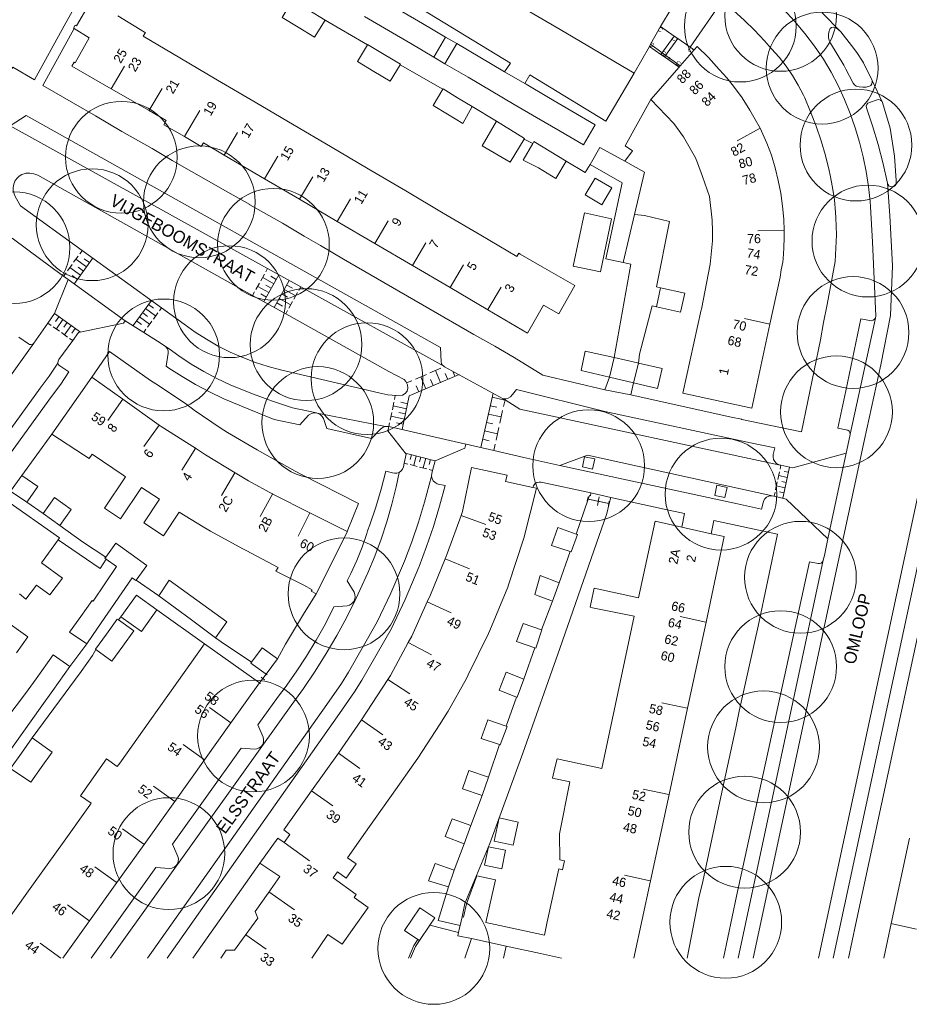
# Model space of a CAD drawing. Header units: metres. Extents: x 134994 to 136506, y 457393 to 459006.
# Tile 29 of 171: x 135617 to 135719, y 457395 to 457507. Entities that reach past the tile are written whole.
import ezdxf
from ezdxf.enums import TextEntityAlignment as Align

# ---------------------------------------------------------------- set-up
doc = ezdxf.new("R2010")
doc.units = ezdxf.units.M
for name, color, linetype, lineweight in [('B-WE-GR-BOOM-S', 250, 'Continuous', 13), ('B-WE-KG_BEBOUWING', 251, 'Continuous', 20), ('B-WE-KG_BEBOUWING TUSSENMUUR', 251, 'Continuous', 5), ('B-WE-KG_HUISNR', 251, 'Continuous', 5), ('B-WE-KG_ONDERGROND_REST', 251, 'Continuous', 5), ('B-WE-KG_STRAATNAAM', 251, 'Continuous', 5)]:
    doc.layers.add(name, color=color, linetype=linetype, lineweight=lineweight)
doc.styles.add('Styledgn000', font='dgn000.shx')

# ---------------------------------------------------------------- blocks, each defined once
blk = doc.blocks.new('SGR-BOOM_02')
blk.add_circle((0, 0), 6.4)

msp = doc.modelspace()

# ---------------------------------------------------------------- linework, layer by layer
at = {"layer": 'B-WE-KG_BEBOUWING', "flags": 128}
for points in [[(135670.64, 457511.31), (135679.24, 457506.27), (135687.73, 457501.3), (135689.46, 457504.36), (135689.6, 457504.61), (135690.73, 457506.62), (135692.07, 457508.84)], [(135625.57, 457509.63), (135623.83, 457506.71), (135623.69, 457506.77), (135623.51, 457506.44), (135623.59, 457506.39), (135625.28, 457505.33), (135623.69, 457502.46), (135623.57, 457502.54), (135623.31, 457502.09), (135627.83, 457499.5), (135632.17, 457497.01), (135634.13, 457495.88), (135633.86, 457495.39), (135636.21, 457494.03), (135638.14, 457492.91), (135638.38, 457493.3), (135640.76, 457491.9), (135645.37, 457489.2), (135649.39, 457486.85), (135653.7, 457484.32), (135658.02, 457481.79), (135662.33, 457479.27), (135666.64, 457476.74), (135670.96, 457474.21), (135675.51, 457471.54), (135677.35, 457474.75), (135679.08, 457473.76), (135680.91, 457477), (135677.2, 457479.13), (135674.68, 457480.57), (135674.5, 457480.67), (135674.29, 457480.31), (135670.16, 457482.74), (135665.86, 457485.28), (135661.55, 457487.82), (135657.24, 457490.35), (135652.93, 457492.89), (135648.77, 457495.33), (135644.31, 457497.96), (135640, 457500.5), (135635.7, 457503.03), (135631.47, 457505.52), (135631.74, 457505.94), (135631.64, 457506), (135628.58, 457507.84)], [(135656.84, 457507.77), (135659.57, 457506.18), (135662.13, 457504.67), (135664.77, 457503.12), (135666.05, 457502.37), (135668.7, 457500.82), (135671.35, 457499.27), (135673.99, 457497.72), (135676.55, 457496.22), (135679.24, 457494.64), (135681.93, 457493.07), (135683.27, 457495.36), (135680.58, 457496.94), (135677.89, 457498.52), (135675.34, 457500.02), (135675.2, 457500.09), (135672.88, 457501.45), (135672.69, 457501.57), (135670.04, 457503.12), (135667.4, 457504.67), (135666.11, 457505.42), (135663.47, 457506.97), (135660.91, 457508.47)], [(135690.73, 457506.62), (135692.31, 457505.53), (135692.72, 457505.24), (135694.14, 457504.27), (135694.6, 457503.96), (135692.99, 457502.13), (135692.87, 457501.99), (135689.62, 457498.26), (135692.26, 457495.52), (135693.36, 457493.99), (135694.74, 457491.6), (135694.96, 457491.03), (135695.56, 457489.45), (135696.34, 457487.19), (135696.66, 457484.48), (135696.68, 457483.19), (135696.7, 457482.09), (135696.44, 457479.41), (135695.42, 457474.27), (135695.4, 457474.21), (135693.28, 457464.66), (135701.18, 457462.93), (135703.27, 457472.56), (135704.44, 457477.93), (135704.56, 457478.77), (135704.73, 457479.65), (135704.78, 457480.04), (135704.87, 457481.27), (135704.89, 457482.5), (135704.89, 457483.09), (135704.89, 457483.29), (135704.85, 457484.59), (135704.72, 457486.07), (135704.52, 457487.55), (135704.23, 457489.01), (135703.87, 457490.46), (135703.43, 457491.89), (135702.91, 457493.29), (135702.32, 457494.66), (135702.14, 457494.99), (135701.57, 457495.99), (135700.95, 457497.07), (135700.07, 457498.45), (135699.11, 457499.79), (135698.33, 457500.75), (135697.49, 457501.67), (135697.45, 457501.72), (135696.23, 457503.07), (135694.94, 457504.35), (135694.6, 457503.96)], [(135682.12, 457487.36), (135684.01, 457486.23), (135685.15, 457488.15), (135683.26, 457489.28), (135682.12, 457487.36)], [(135680.73, 457479.21), (135683.85, 457478.54), (135685.14, 457484.6), (135682.04, 457485.29), (135680.73, 457479.21)], [(135688.23, 457468.1), (135687.66, 457465.85), (135690.4, 457465.21), (135690.93, 457467.5), (135688.23, 457468.1), (135688.11, 457468.13), (135685.42, 457468.73), (135682.12, 457469.47), (135681.65, 457467.26), (135684.88, 457466.5), (135685.42, 457468.73)], [(135650.79, 457400), (135652.62, 457402.72), (135654.26, 457401.59), (135655.45, 457403.26), (135657.26, 457405.79), (135655.64, 457406.95), (135655.88, 457407.29), (135653.24, 457409.18), (135653.74, 457409.87), (135654.72, 457409.15), (135655.87, 457410.78), (135654.87, 457411.48), (135656.94, 457414.42), (135658.7, 457416.91), (135659.91, 457418.62), (135662.93, 457422.88), (135665.48, 457426.81), (135666, 457427.63), (135666.41, 457428.27), (135668.51, 457432.01), (135668.71, 457432.43), (135671.05, 457437.16), (135671.19, 457437.5), (135673.26, 457442.47), (135673.34, 457442.74), (135675.04, 457447.95), (135675.07, 457448.07), (135676.55, 457453.77), (135676.11, 457453.86), (135673, 457454.54), (135673.18, 457455.29), (135669.08, 457456.15), (135668.07, 457451.12), (135667.9, 457450.66), (135666.35, 457446.38), (135666.07, 457445.7), (135664.4, 457441.59), (135664.02, 457440.77), (135662.24, 457436.85), (135661.85, 457436.13), (135659.82, 457432.36), (135659.52, 457431.9), (135656.47, 457427.29), (135654.62, 457424.56), (135653.84, 457423.46), (135650.78, 457419.16), (135647.6, 457414.7), (135648.29, 457414.14), (135647.62, 457413.22), (135646.9, 457413.74), (135644.86, 457410.85), (135647.14, 457409.35), (135645.79, 457407.43), (135644.32, 457405.35), (135644.6, 457404.56), (135643.18, 457402.59), (135641.95, 457400.89), (135641, 457400.91), (135640.36, 457400)], [(135617.3, 457441.68), (135618.05, 457441.1), (135619.26, 457442.7), (135620.8, 457441.58), (135622.24, 457443.5), (135619.85, 457445.23), (135621.75, 457447.88), (135621.9, 457448.09), (135615.61, 457452.53)], [(135679.4, 457400), (135676.98, 457400.52), (135673.04, 457401.37), (135669.07, 457402.23), (135667.52, 457402.56), (135667.61, 457402.93), (135667.72, 457403.46), (135667.78, 457403.73), (135668, 457404.71), (135668.19, 457404.67), (135668.53, 457406.2), (135669.69, 457409.43), (135671.82, 457408.96), (135670.74, 457404.08), (135672.35, 457403.73), (135677.44, 457402.63), (135677.77, 457404.17), (135679.08, 457410.2), (135679.52, 457410.11), (135679.75, 457411.15), (135679.22, 457411.24), (135679.18, 457414.21), (135680.35, 457420.19), (135678.37, 457420.59), (135678.64, 457421.76), (135678.88, 457422.8), (135684.01, 457421.71), (135685.84, 457430.31), (135687.72, 457439.12), (135682.95, 457440.11), (135682.69, 457440.16), (135682.91, 457441.27), (135683.14, 457442.36), (135688.22, 457441.23), (135690.12, 457450), (135693.16, 457449.32), (135696.53, 457448.58), (135698.04, 457448.24), (135695.95, 457438.46), (135693.83, 457428.59), (135691.71, 457418.71), (135689.59, 457408.83), (135687.69, 457400)], [(135616.99, 457434.95), (135618.29, 457436.76), (135617.46, 457437.36), (135615.99, 457438.43)], [(135622.28, 457400), (135625.33, 457404.26), (135628.46, 457408.64), (135631.59, 457413.01), (135635.1, 457417.93), (135638.5, 457422.68), (135641.53, 457426.92), (135644.81, 457431.51), (135638.52, 457435.98), (135635.32, 457431.49), (135632.25, 457427.17), (135628.8, 457422.33), (135628.51, 457421.93), (135627.28, 457422.8), (135624.29, 457418.59), (135625.51, 457417.72), (135625.36, 457417.51), (135622.23, 457413.13), (135619.11, 457408.75), (135615.98, 457404.37), (135612.86, 457400)], [(135673.85, 457412.91), (135671.67, 457413.4), (135672.26, 457416.05), (135674.43, 457415.57), (135673.85, 457412.91)], [(135716.3, 457400), (135717.15, 457403.96), (135719.25, 457413.74)]]:
    msp.add_lwpolyline(points, dxfattribs=at)
for points in [[(135648.55, 457509.58), (135647.39, 457507.68), (135649.25, 457506.54), (135651.11, 457505.4), (135652.32, 457507.37), (135650.46, 457508.51), (135648.6, 457509.65)], [(135657.9, 457501.49), (135659.79, 457500.36), (135660.91, 457502.24), (135660.96, 457502.31), (135659.07, 457503.44), (135657.19, 457504.57), (135657.17, 457504.53), (135656.02, 457502.62)], [(135666.34, 457496.58), (135668.09, 457495.51), (135669.17, 457497.46), (135667.5, 457498.48), (135665.83, 457499.5), (135665.81, 457499.46), (135664.7, 457497.58)], [(135675.12, 457493.75), (135673.5, 457491.12), (135670.31, 457492.97), (135671.94, 457495.79), (135675.16, 457493.81)], [(135675.01, 457491.35), (135676.77, 457490.44), (135678.74, 457489.25), (135679.93, 457491.21), (135676.24, 457493.45), (135676.11, 457493.22)], [(135687.75, 457485.13), (135688.89, 457489.97), (135686.64, 457491.21), (135683.8, 457492.78), (135682.66, 457490.85), (135686.34, 457488.74), (135684.48, 457480.04), (135686.46, 457479.62)], [(135690.75, 457476.73), (135690.27, 457474.55), (135693.02, 457473.94), (135693.51, 457476.12)], [(135625.61, 457466.51), (135621.01, 457459.98), (135624.63, 457457.62), (135625.28, 457457.19), (135625.63, 457457.69), (135629.2, 457455.27), (135629.45, 457455.1), (135627.07, 457451.49), (135628.89, 457450.27), (135631.31, 457453.87), (135633.34, 457452.53), (135631.55, 457449.82), (135633.82, 457448.32), (135635.62, 457451.04), (135638.35, 457449.38), (135639.18, 457448.87), (135642.9, 457446.83), (135643.26, 457446.64), (135646.94, 457444.71), (135646.67, 457444.27), (135649.89, 457442.7), (135650.83, 457442.15), (135650.72, 457441.99), (135651.28, 457441.69), (135654.89, 457448.81), (135654.84, 457448.83), (135650.58, 457450.97), (135646.33, 457453.12), (135643.56, 457454.61), (135642.01, 457455.53), (135638.63, 457457.62), (135637.47, 457458.35), (135633.55, 457460.83), (135633.3, 457461), (135629.17, 457463.96)], [(135617.59, 457455.25), (135619.42, 457453.97), (135618.28, 457452.35), (135618.16, 457452.17), (135616.28, 457453.44)], [(135620.02, 457450.9), (135621.94, 457449.53), (135623.23, 457451.34), (135621.31, 457452.71)], [(135681.06, 457448.53), (135681.21, 457448.48), (135680.52, 457446.52), (135680.4, 457446.55), (135678.26, 457447.21), (135678.99, 457449.3)], [(135627.19, 457445.89), (135627.1, 457445.76), (135627.26, 457445.65), (135628.42, 457444.81), (135625.77, 457440.84), (135625.64, 457440.92), (135624.34, 457439.11), (135623.04, 457437.31), (135625.02, 457435.98), (135626.26, 457437.76), (135630.23, 457443.51), (135630.65, 457443.21), (135630.69, 457443.26), (135631.89, 457444.94), (135630.12, 457446.22), (135628.35, 457447.49)], [(135633.26, 457441.46), (135634.45, 457443.24), (135638.3, 457440.48), (135641.07, 457438.5), (135639.78, 457436.67), (135637.01, 457438.71)], [(135678.19, 457440.94), (135678.37, 457440.87), (135679.11, 457442.97), (135676.96, 457443.78), (135676.35, 457441.63), (135676.73, 457441.48)], [(135633.06, 457439.86), (135631.3, 457437.39), (135628.93, 457439.07), (135630.7, 457441.55)], [(135627.27, 457437.08), (135628.52, 457438.81), (135628.67, 457438.7), (135630.41, 457437.44), (135629.16, 457435.71), (135627.91, 457433.99), (135626.07, 457435.31), (135626.01, 457435.35)], [(135677.11, 457437.58), (135677.16, 457437.57), (135676.46, 457435.48), (135676.33, 457435.52), (135674.25, 457436.24), (135675, 457438.29)], [(135643.89, 457433.89), (135645.12, 457435.53), (135646.88, 457434.25), (135645.58, 457432.48), (135645.57, 457432.49), (135643.8, 457433.76)], [(135619.89, 457428.88), (135616.61, 457424.27), (135615.33, 457422.47), (135613.02, 457424.13), (135614.27, 457425.92), (135615.52, 457427.7), (135615.88, 457427.45), (135617.99, 457430.3), (135619.22, 457431.97), (135621.16, 457434.73), (135623.07, 457433.39), (135621.13, 457430.63)], [(135674.25, 457429.87), (135672.24, 457430.68), (135673.06, 457432.73), (135675.09, 457431.91), (135674.31, 457429.85)], [(135673.07, 457426.55), (135673.16, 457426.52), (135672.38, 457424.41), (135672.31, 457424.43), (135670.2, 457425.15), (135670.95, 457427.27)], [(135616.28, 457421.71), (135617.53, 457423.47), (135618.78, 457425.21), (135621.06, 457423.56), (135619.8, 457421.83), (135618.61, 457420.15)], [(135670.3, 457418.6), (135668.06, 457419.38), (135668.8, 457421.49), (135671.04, 457420.71)], [(135668.24, 457413.08), (135669.02, 457415.16), (135666.86, 457415.95), (135666.08, 457413.9)], [(135672.56, 457410.22), (135670.58, 457410.62), (135671.02, 457412.75), (135673, 457412.35)], [(135666.44, 457408.14), (135664.17, 457408.84), (135664.92, 457410.82), (135667.11, 457410.06)], [(135664.32, 457403.76), (135664.89, 457404.59), (135663.18, 457405.75), (135661.4, 457403.14), (135662.95, 457402.11), (135663.12, 457402)]]:
    msp.add_lwpolyline(points, close=True, dxfattribs=at)
at = {"layer": 'B-WE-KG_BEBOUWING'}
for points in [[(135666.11, 457505.42), (135664.77, 457503.12)], [(135667.4, 457504.67), (135666.05, 457502.37)], [(135689.46, 457504.36), (135690.79, 457503.44), (135691.2, 457503.16), (135692.87, 457501.99)], [(135687.66, 457465.85), (135684.88, 457466.5)]]:
    msp.add_lwpolyline(points, dxfattribs=at)
at = {"layer": 'B-WE-KG_BEBOUWING TUSSENMUUR'}
for p, q in [((135627.82, 457499.49), (135629.34, 457502.08)), ((135632.14, 457496.96), (135633.65, 457499.55)), ((135636.21, 457494.03), (135637.97, 457497.02)), ((135702.14, 457494.99), (135699.51, 457493.54)), ((135640.77, 457491.91), (135642.28, 457494.5)), ((135645.37, 457489.2), (135646.89, 457491.79)), ((135649.39, 457486.85), (135650.91, 457489.44)), ((135653.71, 457484.33), (135655.23, 457486.92)), ((135658.02, 457481.8), (135659.54, 457484.39)), ((135704.89, 457483.29), (135701.89, 457483.26)), ((135662.34, 457479.27), (135663.85, 457481.86)), ((135666.65, 457476.75), (135668.17, 457479.34)), ((135670.96, 457474.22), (135672.48, 457476.81)), ((135703.27, 457472.56), (135700.34, 457473.2)), ((135629.17, 457463.96), (135627.42, 457461.52)), ((135633.3, 457461), (135631.56, 457458.57)), ((135637.5, 457458.39), (135635.9, 457455.85)), ((135641.98, 457455.54), (135640.46, 457452.96)), ((135646.33, 457453.16), (135644.9, 457450.53)), ((135650.59, 457450.98), (135649.24, 457448.3)), ((135667.9, 457450.66), (135670.72, 457449.64)), ((135666.07, 457445.7), (135668.85, 457444.57)), ((135664.02, 457440.77), (135666.75, 457439.52)), ((135695.93, 457438.46), (135693, 457439.1)), ((135661.85, 457436.13), (135664.49, 457434.71)), ((135659.52, 457431.9), (135662.02, 457430.25)), ((135641.53, 457426.92), (135639.09, 457428.67)), ((135693.8, 457428.59), (135690.87, 457429.22)), ((135656.47, 457427.29), (135658.92, 457425.55)), ((135638.5, 457422.68), (135636.07, 457424.44)), ((135653.84, 457423.46), (135656.28, 457421.72)), ((135635.1, 457417.93), (135632.67, 457419.68)), ((135691.67, 457418.72), (135688.74, 457419.35)), ((135650.78, 457419.16), (135653.22, 457417.43)), ((135631.54, 457413.05), (135629.11, 457414.8)), ((135647.62, 457413.22), (135650.53, 457411.15)), ((135628.39, 457408.69), (135625.96, 457410.44)), ((135689.54, 457408.84), (135686.61, 457409.48)), ((135645.89, 457407.58), (135648.8, 457405.51)), ((135625.25, 457404.32), (135622.82, 457406.08)), ((135717.13, 457403.96), (135720.06, 457403.33)), ((135643.24, 457402.68), (135645.58, 457401.02)), ((135622.05, 457400), (135619.67, 457401.72))]:
    msp.add_line(p, q, dxfattribs=at)
at = {"layer": 'B-WE-KG_ONDERGROND_REST'}
for p, q in [((135657.17, 457504.53), (135652.32, 457507.37)), ((135709.26, 457508.21), (135711.34, 457506.07)), ((135711.73, 457502.19), (135710.21, 457504.72)), ((135690.86, 457503.55), (135690.98, 457503.71)), ((135690.92, 457503.63), (135691.75, 457503.01)), ((135691.32, 457503.33), (135691.2, 457503.16)), ((135691.21, 457503.15), (135691.46, 457503.49)), ((135691.69, 457502.93), (135691.81, 457503.09)), ((135665.81, 457499.46), (135660.91, 457502.24)), ((135714.96, 457500.45), (135716.16, 457497.92)), ((135676.11, 457493.22), (135675.12, 457493.75)), ((135616.48, 457482.41), (135619.9, 457479.83)), ((135623.52, 457479.64), (135624.04, 457480.36)), ((135624.21, 457480.6), (135624.48, 457480.96)), ((135622.82, 457478.68), (135623.34, 457479.4)), ((135623.6, 457477.2), (135625.69, 457480.08)), ((135624.99, 457479.12), (135623.78, 457480)), ((135624.64, 457478.64), (135624.04, 457479.08)), ((135625.34, 457479.6), (135624.73, 457480.04)), ((135622.39, 457478.08), (135622.65, 457478.44)), ((135624.3, 457478.16), (135623.08, 457479.04)), ((135623.95, 457477.68), (135623.34, 457478.12)), ((135644.96, 457477.52), (135645.39, 457478.28)), ((135645.3, 457475.15), (135647.02, 457478.21)), ((135645.53, 457478.54), (135645.74, 457478.92)), ((135646.73, 457477.69), (135646.1, 457478.05)), ((135621.33, 457473.77), (135622.89, 457477.69)), ((135629.43, 457472.96), (135622.89, 457477.69)), ((135644.39, 457476.51), (135644.82, 457477.27)), ((135645.88, 457476.17), (135644.6, 457476.89)), ((135646.45, 457477.18), (135645.17, 457477.9)), ((135646.16, 457476.68), (135645.52, 457477.04)), ((135648.2, 457477.55), (135646.49, 457474.48)), ((135647.92, 457477.04), (135648.58, 457476.67)), ((135649.53, 457476.82), (135649.32, 457476.43)), ((135644.02, 457475.86), (135644.24, 457476.25)), ((135645.59, 457475.66), (135644.95, 457476.02)), ((135647.35, 457476.02), (135648.01, 457475.65)), ((135647.63, 457476.53), (135648.96, 457475.79)), ((135649.17, 457476.17), (135648.74, 457475.41)), ((135632.43, 457475.27), (135630.33, 457472.39)), ((135632.1, 457474.81), (135632.68, 457474.39)), ((135646.78, 457475), (135647.44, 457474.63)), ((135647.06, 457475.51), (135648.39, 457474.77)), ((135648.6, 457475.15), (135648.17, 457474.39)), ((135624.3, 457471.65), (135621.33, 457473.77)), ((135631.41, 457473.88), (135631.99, 457473.45)), ((135631.76, 457474.34), (135632.91, 457473.5)), ((135633.17, 457473.85), (135632.65, 457473.15)), ((135633.59, 457474.43), (135633.34, 457474.09)), ((135648.03, 457474.13), (135647.81, 457473.74)), ((135620.95, 457472.42), (135620.58, 457472.69)), ((135621.83, 457473.41), (135621.45, 457472.88)), ((135622.3, 457473.08), (135621.54, 457472.01)), ((135622.77, 457472.74), (135622.39, 457472.21)), ((135623.24, 457472.41), (135622.47, 457471.34)), ((135630.73, 457472.93), (135631.3, 457472.51)), ((135631.07, 457473.41), (135632.22, 457472.56)), ((135632.48, 457472.91), (135631.96, 457472.21)), ((135708.82, 457400), (135724.44, 457472.68)), ((135715.34, 457473.25), (135712.44, 457459.98)), ((135621.89, 457471.76), (135621.19, 457472.26)), ((135622.82, 457471.09), (135622.12, 457471.59)), ((135623.7, 457472.08), (135623.32, 457471.54)), ((135631.79, 457471.97), (135631.54, 457471.62)), ((135710.52, 457400), (135726.02, 457472.13)), ((135623.41, 457470.68), (135623.06, 457470.92)), ((135661.96, 457464.36), (135667.66, 457466.79)), ((135662.67, 457466.27), (135663.92, 457466.8)), ((135664.33, 457466.98), (135665.58, 457467.51)), ((135665.53, 457465.88), (135664.95, 457467.24)), ((135666.36, 457466.23), (135666.07, 457466.91)), ((135667.19, 457466.59), (135666.94, 457467.18)), ((135633.22, 457465.54), (135632.32, 457466.12)), ((135633.22, 457465.54), (135636.5, 457463.37)), ((135661.63, 457465.83), (135662.25, 457466.09)), ((135663.87, 457465.17), (135663.29, 457466.53)), ((135664.7, 457465.53), (135664.41, 457466.21)), ((135684.88, 457466.5), (135684.36, 457465.06)), ((135687.34, 457464.46), (135687.66, 457465.85)), ((135663.04, 457464.82), (135662.75, 457465.5)), ((135671.55, 457464.66), (135670.15, 457458.43)), ((135687.34, 457464.46), (135684.36, 457465.06)), ((135637.33, 457462.73), (135636.5, 457463.37)), ((135660.02, 457462.75), (135660.2, 457463.64)), ((135660.27, 457463.93), (135660.36, 457464.38)), ((135661.77, 457463.46), (135661, 457463.62)), ((135661.15, 457460.49), (135661.96, 457464.36)), ((135671.44, 457464.19), (135672.92, 457463.85)), ((135672.93, 457463.89), (135672.76, 457463.14)), ((135637.33, 457462.73), (135640.32, 457460.71)), ((135651.32, 457462.4), (135651.41, 457462.38)), ((135651.41, 457462.38), (135659.23, 457460.85)), ((135659.77, 457461.58), (135659.96, 457462.46)), ((135661.65, 457462.87), (135660.11, 457463.2)), ((135661.52, 457462.29), (135660.76, 457462.45)), ((135671.01, 457462.27), (135672.49, 457461.94)), ((135671.23, 457463.23), (135671.97, 457463.06)), ((135672.65, 457462.66), (135672.33, 457461.22)), ((135659.62, 457460.84), (135659.71, 457461.28)), ((135661.4, 457461.7), (135659.87, 457462.02)), ((135661.28, 457461.11), (135660.51, 457461.27)), ((135670.8, 457461.31), (135671.54, 457461.14)), ((135617.59, 457455.25), (135621.01, 457459.98)), ((135641.13, 457460.17), (135640.32, 457460.71)), ((135641.13, 457460.17), (135644.54, 457458.18)), ((135659.63, 457460.84), (135659.62, 457460.84)), ((135668.44, 457458.84), (135659.63, 457460.84)), ((135670.58, 457460.35), (135672.06, 457460.02)), ((135672.22, 457460.74), (135671.9, 457459.3)), ((135668.46, 457458.84), (135668.44, 457458.84)), ((135670.37, 457459.39), (135671.11, 457459.22)), ((135671.79, 457458.82), (135671.63, 457458.1)), ((135645.42, 457457.67), (135644.54, 457458.18)), ((135645.42, 457457.67), (135648.88, 457455.72)), ((135664.92, 457456.93), (135661.64, 457457.77)), ((135711.99, 457457.79), (135705.9, 457456.12)), ((135711.99, 457457.79), (135709.9, 457448)), ((135661.79, 457456.55), (135661.39, 457456.66)), ((135662.21, 457457.62), (135662.07, 457457.07)), ((135662.76, 457457.48), (135662.47, 457456.38)), ((135663.3, 457457.34), (135663.15, 457456.79)), ((135663.84, 457457.21), (135663.55, 457456.1)), ((135664.38, 457457.07), (135664.23, 457456.51)), ((135675.08, 457457.3), (135679.22, 457456.4)), ((135649.7, 457455.32), (135648.88, 457455.72)), ((135662.88, 457456.27), (135662.07, 457456.48)), ((135663.96, 457456), (135663.15, 457456.2)), ((135664.63, 457455.82), (135664.23, 457455.93)), ((135679.22, 457456.4), (135699.57, 457451.99)), ((135704.17, 457454.79), (135704.37, 457455.67)), ((135704.43, 457455.97), (135704.53, 457456.41)), ((135704.73, 457452.66), (135705.51, 457456.19)), ((135705.38, 457455.61), (135704.89, 457455.71)), ((135703.91, 457453.61), (135704.11, 457454.5)), ((135705.25, 457455.02), (135704.27, 457455.23)), ((135705.12, 457454.43), (135704.63, 457454.54)), ((135682.76, 457453.26), (135685.05, 457452.72)), ((135703.75, 457452.88), (135703.85, 457453.32)), ((135704.99, 457453.84), (135704.01, 457454.06)), ((135704.86, 457453.25), (135704.37, 457453.36)), ((135620.02, 457450.9), (135618.16, 457452.17)), ((135681.06, 457448.53), (135682.45, 457452.53)), ((135682.35, 457452.29), (135682.45, 457452.78)), ((135682.4, 457452.54), (135684.82, 457452.05)), ((135682.45, 457452.53), (135684.87, 457452.04)), ((135683.51, 457451.81), (135683.7, 457452.78)), ((135684.77, 457451.81), (135684.86, 457452.29)), ((135705.13, 457452.54), (135709.9, 457448)), ((135621.94, 457449.53), (135624.52, 457447.66)), ((135624.52, 457447.66), (135627.19, 457445.89)), ((135679.11, 457442.97), (135680.4, 457446.55)), ((135709.37, 457445.54), (135699.63, 457400)), ((135711.07, 457445.36), (135701.36, 457400)), ((135708.79, 457445.16), (135707.79, 457445.36)), ((135630.69, 457443.26), (135633.26, 457441.46)), ((135677.11, 457437.58), (135678.37, 457440.87)), ((135633.06, 457439.86), (135638.52, 457435.98)), ((135628.93, 457439.07), (135628.67, 457438.7)), ((135701.5, 457436.12), (135701.92, 457438)), ((135640.43, 457436.2), (135639.78, 457436.67)), ((135625.02, 457435.98), (135623.07, 457433.39)), ((135643.89, 457433.89), (135640.43, 457436.2)), ((135675.09, 457431.91), (135676.33, 457435.52)), ((135701.5, 457436.12), (135699.75, 457428.25)), ((135618.78, 457425.21), (135624.39, 457432.81)), ((135645.57, 457432.5), (135644.81, 457431.51)), ((135645.57, 457432.49), (135644.81, 457431.51)), ((135644.81, 457431.51), (135645.57, 457432.49)), ((135644.99, 457432.16), (135645.39, 457431.85)), ((135645.48, 457432.58), (135645.67, 457432.42)), ((135644.71, 457431.59), (135644.91, 457431.44)), ((135673.07, 457426.55), (135674.25, 457429.87)), ((135699.37, 457426.34), (135699.75, 457428.25)), ((135699.37, 457426.34), (135697.66, 457418.46)), ((135671.04, 457420.71), (135672.31, 457424.43)), ((135670.3, 457418.6), (135669.02, 457415.16)), ((135697.26, 457416.65), (135697.66, 457418.46)), ((135697.26, 457416.65), (135695.58, 457408.76)), ((135667.11, 457410.06), (135668.24, 457413.08)), ((135637.17, 457400), (135644.86, 457410.85)), ((135695.13, 457406.89), (135695.58, 457408.76)), ((135695.13, 457406.89), (135693.8, 457400)), ((135667.61, 457402.93), (135664.32, 457403.76)), ((135712.25, 457400), (135713.1, 457403.96)), ((135668.31, 457400), (135669.07, 457402.23)), ((135672.74, 457400), (135673.04, 457401.37))]:
    msp.add_line(p, q, dxfattribs=at)
at = {"layer": 'B-WE-KG_ONDERGROND_REST', "flags": 128}
for points in [[(135627.12, 457521.74), (135627.51, 457521.48), (135629.91, 457520.1), (135622.43, 457506.69), (135619.04, 457500.51), (135616.56, 457501.99), (135612.81, 457496.98), (135608.73, 457499.55), (135604.06, 457502.67), (135591.36, 457511.71), (135573.56, 457524.58), (135574.7, 457526.18)], [(135714.79, 457485.99), (135714.74, 457486.59), (135714.56, 457488.31), (135714.29, 457490.02), (135713.95, 457491.72), (135713.52, 457493.4), (135713.02, 457495.05), (135712.45, 457496.68), (135711.8, 457498.29), (135711.08, 457499.86), (135710.28, 457501.4), (135709.41, 457502.89), (135708.38, 457504.37), (135707.25, 457505.83), (135706.07, 457507.25), (135704.82, 457508.61), (135703.51, 457509.92), (135702.15, 457511.17), (135700.73, 457512.36), (135699.27, 457513.49), (135697.76, 457514.56), (135696.2, 457515.56), (135694.6, 457516.49)], [(135672.88, 457501.45), (135673.56, 457502.44), (135661.64, 457509.72), (135660.91, 457508.47)], [(135694.14, 457504.27), (135697.84, 457509.6), (135700.3, 457507.37), (135701.5, 457506.22), (135702.65, 457505), (135703.46, 457504.07), (135704.32, 457503.11), (135705.11, 457502.09), (135705.85, 457501.03), (135706.51, 457499.93), (135707.11, 457498.78), (135707.26, 457498.47), (135707.92, 457496.85), (135708.57, 457495.21), (135709.14, 457493.55), (135709.63, 457491.86), (135710.05, 457490.16), (135710.16, 457489.63), (135710.44, 457488.22), (135710.65, 457486.8), (135710.77, 457485.36), (135710.8, 457484.75), (135710.9, 457482.77), (135710.73, 457479.73), (135709.82, 457474.83), (135709.39, 457472.74), (135709.07, 457470.75), (135706.87, 457460.22), (135700.05, 457461.65), (135700.02, 457461.68), (135698.82, 457461.93), (135687.34, 457464.46)], [(135623.59, 457506.39), (135619.98, 457499.89), (135626.03, 457496.41), (135629.05, 457494.61), (135632.51, 457492.66), (135634.79, 457491.29), (135641.18, 457487.65), (135643.68, 457486.24), (135643.71, 457486.2), (135647.43, 457484.12), (135649.92, 457482.63), (135651.78, 457481.58), (135654.44, 457480.01), (135658.34, 457477.73), (135669.36, 457471.38), (135671.76, 457470.04), (135673.98, 457468.76), (135677.25, 457466.71), (135684.36, 457465.06)], [(135710.21, 457504.72), (135710.06, 457505.03), (135709.97, 457505.39), (135709.97, 457505.76), (135710.05, 457506.12), (135710.09, 457506.23)], [(135710.09, 457506.23), (135710.18, 457506.4), (135710.33, 457506.51), (135710.52, 457506.55), (135710.7, 457506.52), (135710.72, 457506.51)], [(135710.72, 457506.51), (135711.05, 457506.32), (135711.34, 457506.07)], [(135692.31, 457505.53), (135692.01, 457505.11), (135691.07, 457503.86), (135690.79, 457503.44)], [(135692.72, 457505.24), (135692.43, 457504.84), (135691.48, 457503.57), (135691.32, 457503.33)], [(135711.34, 457506.07), (135711.38, 457506.02)], [(135711.38, 457506.02), (135712.62, 457504.47), (135713.22, 457503.64), (135713.87, 457502.67), (135713.97, 457502.46), (135714.96, 457500.45)], [(135689.6, 457504.61), (135690.92, 457503.63), (135691.32, 457503.33)], [(135692.99, 457502.13), (135691.75, 457503.01), (135691.32, 457503.33)], [(135712.76, 457500.23), (135711.98, 457501.74), (135711.73, 457502.19)], [(135687.73, 457501.3), (135684.46, 457495.78), (135675.78, 457501.08), (135675.2, 457500.09)], [(135713.14, 457499.82), (135712.94, 457499.96), (135712.8, 457500.15), (135712.76, 457500.23)], [(135714.69, 457499.8), (135714.3, 457499.7), (135713.89, 457499.67), (135713.48, 457499.72), (135713.14, 457499.82)], [(135714.96, 457500.45), (135714.99, 457500.25), (135714.94, 457500.05), (135714.82, 457499.89), (135714.69, 457499.8)], [(135689.62, 457498.26), (135686.67, 457492.97), (135687.53, 457492.41), (135686.64, 457491.21)], [(135714.67, 457497.95), (135715.55, 457498.24), (135715.74, 457498.27), (135715.93, 457498.21), (135716.08, 457498.09), (135716.16, 457497.92)], [(135671.94, 457495.79), (135669.17, 457497.46)], [(135716.74, 457488.7), (135716.24, 457490.91), (135715.66, 457493.11), (135715.01, 457495.28), (135714.32, 457497.32), (135714.3, 457497.52), (135714.36, 457497.71), (135714.49, 457497.86), (135714.67, 457497.95)], [(135716.16, 457497.92), (135717.02, 457495), (135717.55, 457491.8), (135717.71, 457489), (135717.74, 457488.8)], [(135665.92, 457467.74), (135665.76, 457467.86), (135665.66, 457468.03), (135665.63, 457468.23), (135665.55, 457469.88), (135618.1, 457496.43), (135616.25, 457495.26)], [(135645.74, 457478.92), (135616.25, 457495.26)], [(135679.93, 457491.21), (135682.09, 457489.91), (135682.66, 457490.85)], [(135644.02, 457475.86), (135619.41, 457489.63), (135618.97, 457489.77), (135618.52, 457489.84), (135618.06, 457489.83), (135617.95, 457489.82), (135617.6, 457489.69), (135617.28, 457489.49), (135617.01, 457489.24), (135616.79, 457488.92), (135616.65, 457488.58), (135616.59, 457488.21)], [(135616.59, 457488.21), (135616.6, 457487.83), (135616.69, 457487.47), (135616.83, 457487.18), (135617.43, 457486.09), (135624.5, 457480.99)], [(135711.07, 457445.36), (135714.09, 457459.36), (135715.97, 457467.9), (135717.06, 457473.54), (135717.3, 457479.24), (135717, 457485), (135716.74, 457488.7)], [(135717.74, 457488.8), (135717.71, 457488.6), (135717.6, 457488.43), (135717.44, 457488.31), (135717.25, 457488.27), (135717.05, 457488.3), (135716.89, 457488.41), (135716.77, 457488.58), (135716.74, 457488.7)], [(135714.79, 457485.99), (135715.02, 457481.97), (135715.39, 457473.49)], [(135690.75, 457476.73), (135690.26, 457476.84), (135691.78, 457484.33), (135688.92, 457485), (135687.75, 457485.13)], [(135624.5, 457480.99), (135633.59, 457474.43)], [(135619.9, 457479.83), (135622.37, 457478.06)], [(135685.42, 457468.73), (135687.34, 457479.43), (135686.46, 457479.62)], [(135622.37, 457478.06), (135622.89, 457477.69)], [(135649.53, 457476.82), (135645.74, 457478.92)], [(135665.92, 457467.74), (135649.53, 457476.82)], [(135647.81, 457473.74), (135644.02, 457475.86)], [(135690.27, 457474.55), (135689.78, 457474.66), (135688.31, 457469.11), (135688.23, 457468.1)], [(135621.33, 457473.77), (135620.58, 457472.69)], [(135633.59, 457474.43), (135636.18, 457472.57), (135637.44, 457471.66), (135638.74, 457470.83), (135640.08, 457470.06), (135641.46, 457469.37), (135642.88, 457468.74), (135644.33, 457468.19), (135645.8, 457467.72), (135647.22, 457467.34), (135658.47, 457464.7)], [(135659.63, 457467.13), (135647.81, 457473.74)], [(135715.39, 457473.49), (135715.36, 457473.29), (135715.34, 457473.25)], [(135620.58, 457472.69), (135618.97, 457470.4)], [(135624.08, 457471.6), (135629.22, 457472.67), (135629.43, 457472.96)], [(135629.43, 457472.96), (135631.54, 457471.62)], [(135715.34, 457473.25), (135715.26, 457473.12), (135715.1, 457473.01), (135714.91, 457472.96), (135714.89, 457472.96), (135713.69, 457473.16), (135711.98, 457464.94), (135711.05, 457460.67), (135712.01, 457460.48), (135712.2, 457460.43), (135712.35, 457460.32), (135712.43, 457460.15), (135712.44, 457459.98)], [(135624.08, 457471.6), (135623.41, 457470.68)], [(135631.54, 457471.62), (135633.55, 457470.35), (135634.05, 457469.99)], [(135713.1, 457403.96), (135721.26, 457441.91), (135727.48, 457470.51), (135727.65, 457471.28)], [(135586.93, 457425.68), (135618.97, 457470.4)], [(135618.97, 457470.4), (135618.83, 457470.27), (135618.64, 457470.22), (135618.45, 457470.24), (135618.33, 457470.3), (135617.24, 457471.06)], [(135623.41, 457470.68), (135621.82, 457468.51), (135621.73, 457468.33), (135621.71, 457468.14), (135621.72, 457468.09)], [(135632.32, 457466.12), (135627.63, 457469.44), (135625.61, 457466.51)], [(135634.05, 457469.99), (135634.12, 457469.93), (135634.28, 457469.73), (135634.36, 457469.49), (135634.36, 457469.24), (135634.1, 457467.77), (135634.43, 457467.54), (135635.94, 457466.56), (135637.49, 457465.64), (135639.08, 457464.8), (135640.71, 457464.03), (135643.6, 457462.82), (135646.5, 457461.65), (135649.41, 457461.02), (135650.43, 457462.13), (135650.5, 457462.19), (135650.75, 457462.34), (135651.03, 457462.41), (135651.32, 457462.4)], [(135651.32, 457462.4), (135648.59, 457462.99), (135646.19, 457463.78), (135643.82, 457464.66), (135641.46, 457465.61), (135639.93, 457466.33), (135638.43, 457467.13), (135636.97, 457467.99), (135635.55, 457468.92), (135634.45, 457469.72), (135634.05, 457469.99)], [(135621.72, 457468.09), (135620.73, 457466.59), (135619.7, 457465.22), (135606.09, 457446.48), (135600.56, 457438.75), (135597.13, 457433.87), (135589.81, 457423.62)], [(135620.99, 457464.29), (135622.05, 457465.71), (135622.97, 457467.09), (135621.92, 457467.79), (135621.8, 457467.9), (135621.72, 457468.09)], [(135659.63, 457467.13), (135661.36, 457466.21), (135661.58, 457465.98), (135661.64, 457465.83)], [(135666.01, 457467.69), (135665.92, 457467.74)], [(135672.71, 457464.02), (135666.01, 457467.69)], [(135661.64, 457465.83), (135661.74, 457465.61), (135661.78, 457465.22), (135661.71, 457464.9), (135661.49, 457464.61), (135661.18, 457464.42), (135660.51, 457464.39), (135659.52, 457464.48), (135658.47, 457464.7)], [(135674.23, 457465.09), (135673.78, 457464.5), (135673.76, 457464.47), (135673.55, 457464.26), (135673.3, 457464.1), (135673.01, 457464.02), (135672.71, 457464.02)], [(135701.05, 457458.96), (135684.37, 457462.55), (135674.23, 457465.09)], [(135620.99, 457464.29), (135607.38, 457445.55), (135601.85, 457437.83), (135598.43, 457432.95), (135589.34, 457420.22), (135586.85, 457416.78), (135580.27, 457407.52), (135574.89, 457400)], [(135672.93, 457463.89), (135672.71, 457464.02)], [(135704.43, 457456.43), (135674.64, 457462.82), (135672.93, 457463.89)], [(135659.23, 457460.85), (135658.96, 457460.76), (135658.81, 457460.67), (135658.68, 457460.55), (135657.62, 457459.47), (135652.52, 457460.61), (135652.13, 457461.75), (135651.98, 457462), (135651.77, 457462.21), (135651.52, 457462.35), (135651.41, 457462.38)], [(135659.23, 457460.85), (135659.52, 457460.86), (135659.62, 457460.84)], [(135661.62, 457457.69), (135659.52, 457460.36), (135659.63, 457460.84)], [(135712.44, 457459.92), (135712.3, 457459.21), (135711.99, 457457.79)], [(135712.44, 457459.98), (135712.44, 457459.96), (135712.44, 457459.92)], [(135664.91, 457456.93), (135668.31, 457458.35), (135668.44, 457458.84)], [(135671.63, 457458.1), (135668.46, 457458.84)], [(135701.05, 457458.96), (135703.82, 457458.39), (135703.65, 457457.64), (135703.63, 457457.36), (135703.69, 457457.08), (135703.82, 457456.83), (135704.02, 457456.62), (135704.26, 457456.48), (135704.43, 457456.43)], [(135661.62, 457457.69), (135661.39, 457456.66)], [(135675.08, 457457.3), (135671.63, 457458.1)], [(135661.39, 457456.66), (135661.3, 457456.24), (135661.2, 457455.98), (135661.02, 457455.76), (135660.8, 457455.6)], [(135664.91, 457456.93), (135664.63, 457455.82)], [(135703.7, 457452.89), (135682.38, 457457.56), (135679.22, 457456.4)], [(135681.79, 457456.22), (135682.04, 457457.39), (135683.21, 457457.14), (135682.96, 457455.97), (135681.79, 457456.22)], [(135625.54, 457400), (135632.95, 457410.37), (135634.48, 457410.26), (135634.75, 457410.29), (135635.02, 457410.4), (135635.24, 457410.57), (135635.4, 457410.8), (135635.5, 457411.07), (135635.52, 457411.35), (135635.45, 457411.63), (135634.86, 457413.04), (135642.71, 457424.02), (135644.24, 457423.91), (135644.51, 457423.94), (135644.77, 457424.05), (135645, 457424.23), (135645.17, 457424.46), (135645.26, 457424.73), (135645.28, 457425.01), (135645.22, 457425.29), (135644.63, 457426.7), (135646.97, 457429.97), (135647.74, 457430.99), (135648.99, 457432.75), (135650.18, 457434.55), (135651.3, 457436.39), (135652.35, 457438.27), (135653.32, 457440.19), (135654.85, 457440.32), (135655.11, 457440.4), (135655.36, 457440.55), (135655.56, 457440.76), (135655.7, 457441.02), (135655.76, 457441.31), (135655.73, 457441.6), (135655.64, 457441.88), (135654.84, 457443.18), (135655.27, 457444.02), (135655.96, 457445.52), (135656.57, 457447.04), (135657.11, 457448.59), (135657.17, 457448.89), (135657.44, 457449.61), (135658.13, 457451.63), (135658.74, 457453.67), (135659.28, 457455.74), (135660.04, 457455.53), (135660.25, 457455.49), (135660.53, 457455.5), (135660.8, 457455.6)], [(135627.73, 457400), (135648.43, 457428.92), (135649.84, 457430.86), (135651.19, 457432.84), (135652.46, 457434.87), (135653.67, 457436.94), (135654.81, 457439.04), (135655.88, 457441.19), (135656.35, 457442.19), (135657.22, 457444.08), (135658.02, 457446), (135658.74, 457447.96), (135659.39, 457449.94), (135659.96, 457451.94), (135660.46, 457453.96), (135660.8, 457455.6)], [(135664.63, 457455.82), (135664.54, 457455.48), (135664.51, 457455.2), (135664.51, 457455.15)], [(135704.43, 457456.43), (135704.53, 457456.41)], [(135704.53, 457456.41), (135705.9, 457456.12)], [(135631.99, 457400), (135652.52, 457429.01), (135654.18, 457431.44), (135654.99, 457432.74), (135658.3, 457438.48), (135659.84, 457441.78), (135661.41, 457445.43), (135662.24, 457447.65), (135663, 457449.91), (135663.69, 457452.2), (135664.51, 457455.15)], [(135649.7, 457455.32), (135656.13, 457452.02), (135654.84, 457448.83)], [(135664.51, 457455.15), (135664.57, 457454.88), (135664.71, 457454.63), (135664.91, 457454.43), (135665.16, 457454.3), (135665.28, 457454.26), (135666.07, 457454.08), (135665.41, 457451.71), (135664.72, 457449.4), (135663.95, 457447.1), (135663.1, 457444.84), (135663.06, 457444.73)], [(135682.76, 457453.26), (135677.08, 457454.48), (135676.82, 457454.49), (135676.57, 457454.42), (135676.36, 457454.27), (135676.19, 457454.07), (135676.11, 457453.86)], [(135682.45, 457452.53), (135682.59, 457452.94), (135682.71, 457452.92), (135682.76, 457453.26)], [(135696.94, 457452.96), (135697.19, 457454.14), (135698.36, 457453.88), (135698.11, 457452.71), (135696.94, 457452.96)], [(135684.87, 457452.04), (135684.57, 457450.9), (135679.2, 457435.44), (135674.95, 457423.46), (135671.17, 457413.13), (135668.33, 457406.24), (135668, 457404.71)], [(135685.05, 457452.72), (135684.87, 457452.04)], [(135693.16, 457449.32), (135693.5, 457450.87), (135691.14, 457451.37), (135685.05, 457452.72)], [(135703.7, 457452.89), (135703.42, 457452.92), (135703.14, 457452.87), (135702.89, 457452.74), (135702.68, 457452.55), (135702.54, 457452.3), (135702.48, 457452.12), (135702.32, 457451.38), (135699.57, 457451.99)], [(135703.7, 457452.89), (135703.75, 457452.88)], [(135703.75, 457452.88), (135705.13, 457452.54)], [(135701.92, 457438), (135704.15, 457448.51), (135696.84, 457450.08), (135696.53, 457448.58)], [(135621.75, 457447.88), (135626.54, 457444.61), (135627.26, 457445.65)], [(135709.9, 457448), (135709.5, 457446.07), (135709.37, 457445.54)], [(135707.79, 457445.36), (135699.45, 457407.1), (135697.95, 457400)], [(135709.37, 457445.54), (135709.29, 457445.36), (135709.14, 457445.22), (135708.96, 457445.15), (135708.79, 457445.16)], [(135634.22, 457400), (135653.98, 457427.99), (135655.68, 457430.46), (135656.52, 457431.82), (135659.88, 457437.66), (135661.48, 457441.05), (135663.06, 457444.73)], [(135651.28, 457441.69), (135649.83, 457439.35), (135647.77, 457435.94), (135646.88, 457434.25)], [(135624.39, 457432.81), (135625.66, 457434.64), (135626.07, 457435.31)], [(135667.78, 457403.73), (135665.27, 457404.32), (135666.44, 457408.14)], [(135661.88, 457400), (135662.48, 457401.43), (135662.95, 457402.11)], [(135662.1, 457400), (135662.66, 457401.33), (135663.12, 457402)]]:
    msp.add_lwpolyline(points, dxfattribs=at)

# ---------------------------------------------------------------- block references
at = {"layer": 'B-WE-GR-BOOM-S'}
for p in [(135704.49, 457507.9), (135699.88, 457506.68), (135709.25, 457501.87), (135713.12, 457493.06), (135628.99, 457491.66), (135637.92, 457486.56), (135625.64, 457483.94), (135646.4, 457481.7), (135714.49, 457482.07), (135616.69, 457481.32), (135641.37, 457475.13), (135712.79, 457471.6), (135650.14, 457470.22), (135633.83, 457469.04), (135657.12, 457466.32), (135710.89, 457462.53), (135651.48, 457461.3), (135682.51, 457456.36), (135697.67, 457453.11), (135706.76, 457443.59), (135654.49, 457441.69), (135704.5, 457433.36), (135644.12, 457425.42), (135702.53, 457424.18), (135700.37, 457414.42), (135634.43, 457411.96), (135698.21, 457404.1), (135664.77, 457401.11)]:
    msp.add_blockref('SGR-BOOM_02', p, dxfattribs=at)

# ---------------------------------------------------------------- texts
at = {"layer": 'B-WE-KG_BEBOUWING', "style": 'Styledgn000'}
for p in [(135690.71, 457506.28), (135692.3, 457505.24), (135689.74, 457504.53), (135694.14, 457503.96), (135691.07, 457503.57), (135692.77, 457502.42)]:
    msp.add_text('C', height=0.499, rotation=325.2432, dxfattribs=at).set_placement(p, align=Align.MIDDLE_CENTER)
at = {"layer": 'B-WE-KG_HUISNR', "style": 'Styledgn000'}
for s, height, rotation, p in [('25', 1.054, 59.6499, (135628.46, 457502.6)), ('23', 1.054, 59.64, (135630.12, 457501.63)), ('21', 1.054, 59.64, (135634.44, 457499.1)), ('19', 1.054, 59.64, (135638.75, 457496.57)), ('17', 1.054, 59.64, (135643.06, 457494.04)), ('15', 1.054, 59.64, (135647.56, 457491.45)), ('13', 1.054, 59.64, (135651.69, 457488.99)), ('11', 1.054, 59.64, (135656.01, 457486.46)), ('9', 1.05, 59.64, (135660.32, 457483.94)), ('7', 1.05, 59.64, (135664.63, 457481.41)), ('5', 1.05, 59.64, (135668.95, 457478.88)), ('3', 1.05, 59.64, (135673.26, 457476.36)), ('1', 1.05, 77.6858, (135697.91, 457466.78))]:
    msp.add_text(s, height=height, rotation=rotation, dxfattribs=at).set_placement(p, align=Align.MIDDLE_LEFT)
for s, rotation, p in [('88', 45.3823, (135693.96, 457501.49)), ('86', 45.3823, (135695.4, 457500.21)), ('84', 45.3823, (135696.8, 457498.88)), ('82', 28.8501, (135700.27, 457492.93)), ('80', 13.8501, (135701.23, 457491.25)), ('78', 13.8501, (135701.66, 457489.37)), ('76', 0.6787, (135702.23, 457482.36)), ('74', 350.6787, (135702.18, 457480.48)), ('72', 350.6787, (135701.92, 457478.57)), ('70', 347.7582, (135700.55, 457472.27)), ('68', 347.7469, (135699.99, 457470.42))]:
    msp.add_text(s, height=1.054, rotation=rotation, dxfattribs=at).set_placement(p, align=Align.MIDDLE_RIGHT)
at = {"layer": 'B-WE-KG_HUISNR', "linetype": 'Continuous', "style": 'Styledgn000'}
for s, rotation, p in [('59', 325.366, (135625.74, 457462.15)), ('55', 340.1024, (135671.07, 457450.61)), ('53', 340.1024, (135670.42, 457448.8)), ('51', 337.8226, (135668.51, 457443.74)), ('49', 335.4884, (135666.38, 457438.7)), ('47', 331.6852, (135664.07, 457433.91)), ('45', 326.6577, (135661.53, 457429.5)), ('43', 324.5546, (135658.57, 457425)), ('41', 324.5546, (135655.62, 457420.81)), ('39', 325.1738, (135652.64, 457416.63)), ('37', 324.5546, (135650.01, 457410.42)), ('35', 324.5546, (135648.28, 457404.77)), ('33', 324.3371, (135645.08, 457400.31))]:
    msp.add_text(s, height=1.054, rotation=rotation, dxfattribs=at).set_placement(p, align=Align.MIDDLE_LEFT)
for s, height, rotation, p in [('8', 1.05, 54.382, (135628.18, 457461.02)), ('6', 1.05, 54.382, (135632.32, 457458.08)), ('4', 1.05, 57.7043, (135636.71, 457455.44)), ('2C', 1.054, 59.4959, (135641.41, 457452.78)), ('2B', 1.054, 61.5823, (135645.88, 457450.43)), ('60', 1.054, 333.794, (135650.95, 457446.92)), ('2A', 1.054, 77.4874, (135692.51, 457446.81)), ('2', 1.05, 77.4986, (135694.33, 457446.13)), ('66', 1.054, 347.8168, (135693.54, 457440.02)), ('64', 1.054, 347.8168, (135693.16, 457438.13)), ('62', 1.054, 347.8168, (135692.75, 457436.23)), ('60', 1.054, 347.8168, (135692.33, 457434.35)), ('58', 1.054, 324.2162, (135639.98, 457429.26)), ('56', 1.054, 324.2162, (135638.86, 457427.76)), ('58', 1.054, 347.8168, (135690.99, 457428.28)), ('56', 1.054, 347.8168, (135690.62, 457426.41)), ('54', 1.054, 347.8168, (135690.24, 457424.51)), ('54', 1.054, 324.2162, (135635.74, 457423.45)), ('52', 1.054, 324.2162, (135632.35, 457418.62)), ('52', 1.054, 347.8168, (135689.04, 457418.44)), ('50', 1.054, 347.8168, (135688.55, 457416.59)), ('50', 1.054, 324.2162, (135628.9, 457413.84)), ('48', 1.054, 347.8168, (135688.02, 457414.73)), ('48', 1.054, 324.2162, (135625.67, 457409.54)), ('46', 1.054, 347.8168, (135686.78, 457408.59)), ('44', 1.054, 347.8168, (135686.46, 457406.72)), ('46', 1.054, 324.2162, (135622.53, 457405.18)), ('42', 1.054, 347.8168, (135686.11, 457404.82)), ('44', 1.054, 324.2162, (135619.41, 457400.79))]:
    msp.add_text(s, height=height, rotation=rotation, dxfattribs=at).set_placement(p, align=Align.MIDDLE_RIGHT)
at = {"layer": 'B-WE-KG_STRAATNAAM', "style": 'Styledgn000'}
for s, rotation, p in [('VIJGEBOOMSTRAAT', 330.7313, (135627.55, 457486.27)), ('OMLOOP', 76.8557, (135713.03, 457433.54)), ('ELSSTRAAT', 53.9992, (135640.87, 457414.11))]:
    msp.add_text(s, height=1.4, rotation=rotation, dxfattribs=at).set_placement(p)

doc.saveas('drawing.dxf')
